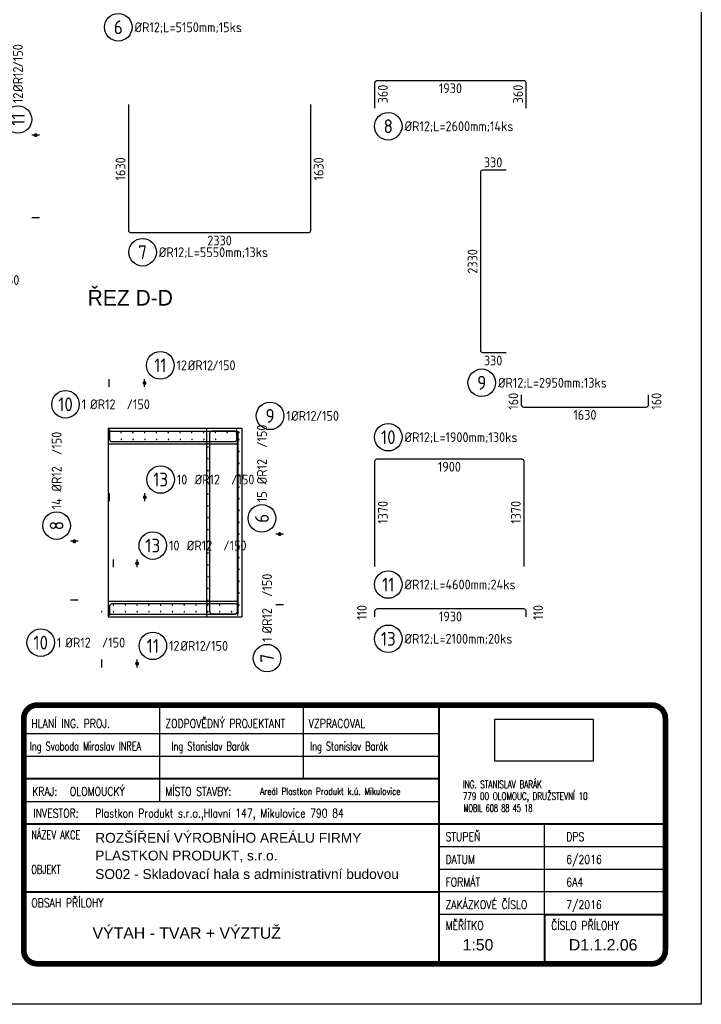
# Model space of a CAD drawing. Header units: millimetres. Extents: x 18598 to 39598, y 4794 to 222287.
# Tile 4 of 8: x 30928 to 39598, y 4794 to 17314. Entities that reach past the tile are written whole.
import ezdxf
from ezdxf.enums import TextEntityAlignment as Align

# ---------------------------------------------------------------- set-up
doc = ezdxf.new("R2010")
doc.units = ezdxf.units.MM
doc.header["$LTSCALE"] = 50
doc.linetypes.add('RECOC_DOT', pattern=[7, 0.5, -3, 0.5, -3])
doc.layers.add('CKSTENY_REZ', color=6, linetype='Continuous', lineweight=50)
doc.layers.add('POPIS', color=6, linetype='Continuous')
doc.layers.add('VAZANA', color=7, linetype='Continuous')
doc.styles.add('ARIAL', font='ARIAL.TTF', dxfattribs={"width": 0.75})
doc.styles.add('RECOC_ISO9', font='ISO9.shx')
doc.styles.add('STATIKA', font='ROMANS.SHX')
picture_1 = doc.add_image_def('image1.jpg', size_in_pixel=(945, 405))

# ---------------------------------------------------------------- blocks, each defined once
blk = doc.blocks.new('*U137', base_point=(76457, 222306))
at = {"color": 7}
for points, format in [([(76457, 222843, 0, 50, 0), (76507, 222843, 0, 0, 0), (77757, 222843, 50, 0, 0), (77807, 222843, 0, 0, 0)], "xyseb"), ([(76770, 222843, 25, 25, 1), (76745, 222843, 25, 25, 1), (76770, 222843, 0, 0, 0)], "xyseb"), ([(76770, 222843, 1), (76745, 222843, 1), (76770, 222843)], "xyb"), ([(77807, 222793, 0, 0, 0), (77807, 222893, 25, 25, 0)], "xyseb")]:
    blk.add_lwpolyline(points, format=format, dxfattribs=at)
for points in [[(76457, 222793), (76457, 222893)], [(76757, 222793), (76757, 222893)]]:
    blk.add_lwpolyline(points, dxfattribs=at)
at = {"color": 200, "const_width": 12}
for points in [[(76457, 222309, 1), (76457, 222315, 1), (76457, 222309)], [(76607, 222309, 1), (76607, 222315, 1), (76607, 222309)], [(76757, 222309, 1), (76757, 222315, 1), (76757, 222309)], [(76907, 222309, 1), (76907, 222315, 1), (76907, 222309)], [(77057, 222309, 1), (77057, 222315, 1), (77057, 222309)], [(77207, 222309, 1), (77207, 222315, 1), (77207, 222309)], [(77357, 222309, 1), (77357, 222315, 1), (77357, 222309)], [(77507, 222309, 1), (77507, 222315, 1), (77507, 222309)], [(77657, 222309, 1), (77657, 222315, 1), (77657, 222309)]]:
    blk.add_lwpolyline(points, format="xyb", dxfattribs=at)
at = {"color": 7, "linetype": 'RECOC_DOT'}
blk.add_lwpolyline([(76457, 222306, 0, 0, 0), (76457, 222318, 0, 0, 0), (77807, 222318, 0, 0, 0), (77807, 222306, 0, 0, 0), (76457, 222306, 12, 12, 0)], format="xyseb", dxfattribs=at)
at = {"color": 200}
for points, format in [([(76457, 222309, 1), (76457, 222315, 1), (76457, 222309)], "xyb"), ([(76607, 222309, 1), (76607, 222315, 1), (76607, 222309)], "xyb"), ([(76757, 222309, 1), (76757, 222315, 1), (76757, 222309)], "xyb"), ([(76907, 222309, 1), (76907, 222315, 1), (76907, 222309)], "xyb"), ([(77057, 222309, 1), (77057, 222315, 1), (77057, 222309)], "xyb"), ([(77207, 222309, 1), (77207, 222315, 1), (77207, 222309)], "xyb"), ([(77357, 222309, 1), (77357, 222315, 1), (77357, 222309)], "xyb"), ([(77507, 222309, 1), (77507, 222315, 1), (77507, 222309)], "xyb"), ([(77657, 222309, 1), (77657, 222315, 1), (77657, 222309)], "xyb"), ([(77807, 222309, 12, 12, 1), (77807, 222315, 12, 12, 1), (77807, 222309, 0, 50, 0)], "xyseb"), ([(77807, 222309, 1), (77807, 222315, 1), (77807, 222309)], "xyb")]:
    blk.add_lwpolyline(points, format=format, dxfattribs=at)
at = {"color": 240}
blk.add_circle((76957, 223068), 175, dxfattribs=at)
at = {"color": 3, "style": 'RECOC_ISO9'}
blk.add_text('13', height=175, dxfattribs=at).set_placement((76957, 223068), align=Align.MIDDLE_CENTER)
at = {"style": 'RECOC_ISO9'}
for s, p in [('10', (77164, 223068)), ('%%cR12', (77390, 223068)), ('/150', (77854, 223068))]:
    blk.add_text(s, height=125, dxfattribs=at).set_placement(p, align=Align.MIDDLE_LEFT)
blk = doc.blocks.new('*U136', base_point=(76363, 224411))
at = {"color": 200, "const_width": 12}
for points in [[(76363, 224414, 1), (76363, 224420, 1), (76363, 224414)], [(76513, 224414, 1), (76513, 224420, 1), (76513, 224414)], [(76663, 224414, 1), (76663, 224420, 1), (76663, 224414)], [(76813, 224414, 1), (76813, 224420, 1), (76813, 224414)], [(76963, 224414, 1), (76963, 224420, 1), (76963, 224414)], [(77113, 224414, 1), (77113, 224420, 1), (77113, 224414)], [(77263, 224414, 1), (77263, 224420, 1), (77263, 224414)], [(77413, 224414, 1), (77413, 224420, 1), (77413, 224414)], [(77563, 224414, 1), (77563, 224420, 1), (77563, 224414)]]:
    blk.add_lwpolyline(points, format="xyb", dxfattribs=at)
at = {"color": 7, "linetype": 'RECOC_DOT'}
blk.add_lwpolyline([(76363, 224411, 0, 0, 0), (76363, 224423, 0, 0, 0), (77713, 224423, 0, 0, 0), (77713, 224411, 0, 0, 0), (76363, 224411, 12, 12, 0)], format="xyseb", dxfattribs=at)
at = {"color": 200}
for points, format in [([(76363, 224414, 1), (76363, 224420, 1), (76363, 224414)], "xyb"), ([(76513, 224414, 1), (76513, 224420, 1), (76513, 224414)], "xyb"), ([(76663, 224414, 1), (76663, 224420, 1), (76663, 224414)], "xyb"), ([(76813, 224414, 1), (76813, 224420, 1), (76813, 224414)], "xyb"), ([(76963, 224414, 1), (76963, 224420, 1), (76963, 224414)], "xyb"), ([(77113, 224414, 1), (77113, 224420, 1), (77113, 224414)], "xyb"), ([(77263, 224414, 1), (77263, 224420, 1), (77263, 224414)], "xyb"), ([(77413, 224414, 1), (77413, 224420, 1), (77413, 224414)], "xyb"), ([(77563, 224414, 1), (77563, 224420, 1), (77563, 224414)], "xyb"), ([(77713, 224414, 12, 12, 1), (77713, 224420, 12, 12, 1), (77713, 224414, 0, 50, 0)], "xyseb"), ([(77713, 224414, 1), (77713, 224420, 1), (77713, 224414)], "xyb")]:
    blk.add_lwpolyline(points, format=format, dxfattribs=at)
at = {"color": 7}
for points in [[(76363, 223633), (76363, 223733)], [(76813, 223633), (76813, 223733)]]:
    blk.add_lwpolyline(points, dxfattribs=at)
for points, format in [([(77713, 223633, 0, 0, 0), (77713, 223733, 25, 25, 0)], "xyseb"), ([(76363, 223683, 0, 50, 0), (76413, 223683, 0, 0, 0), (77663, 223683, 50, 0, 0), (77713, 223683, 0, 0, 0)], "xyseb"), ([(76825, 223683, 25, 25, 1), (76800, 223683, 25, 25, 1), (76825, 223683, 0, 0, 0)], "xyseb"), ([(76825, 223683, 1), (76800, 223683, 1), (76825, 223683)], "xyb")]:
    blk.add_lwpolyline(points, format=format, dxfattribs=at)
at = {"color": 240}
blk.add_circle((77013, 223908), 175, dxfattribs=at)
at = {"color": 3, "style": 'RECOC_ISO9'}
blk.add_text('13', height=175, dxfattribs=at).set_placement((77013, 223908), align=Align.MIDDLE_CENTER)
at = {"style": 'RECOC_ISO9'}
for s, p in [('/150', (77910, 223908)), ('10', (77219, 223908)), ('%%cR12', (77445, 223908))]:
    blk.add_text(s, height=125, dxfattribs=at).set_placement(p, align=Align.MIDDLE_LEFT)
blk = doc.blocks.new('*U135', base_point=(77667, 222372))
at = {"color": 7}
for points, format in [([(76010, 224322, 0, 0, 0), (75910, 224322, 25, 25, 0)], "xyseb"), ([(75960, 222372, 0, 50, 0), (75960, 222422, 0, 0, 0), (75960, 224272, 50, 0, 0), (75960, 224322, 0, 0, 0)], "xyseb"), ([(75960, 223134, 25, 25, 1), (75960, 223109, 25, 25, 1), (75960, 223134, 0, 0, 0)], "xyseb"), ([(75960, 223134, 1), (75960, 223109, 1), (75960, 223134)], "xyb")]:
    blk.add_lwpolyline(points, format=format, dxfattribs=at)
at = {"color": 200}
for points, format in [([(77664, 224322, 12, 12, 1), (77658, 224322, 12, 12, 1), (77664, 224322, 0, 50, 0)], "xyseb"), ([(77664, 224322, 1), (77658, 224322, 1), (77664, 224322)], "xyb"), ([(77664, 224172, 1), (77658, 224172, 1), (77664, 224172)], "xyb"), ([(77664, 224022, 1), (77658, 224022, 1), (77664, 224022)], "xyb"), ([(77664, 223872, 1), (77658, 223872, 1), (77664, 223872)], "xyb"), ([(77664, 223722, 1), (77658, 223722, 1), (77664, 223722)], "xyb"), ([(77664, 223572, 1), (77658, 223572, 1), (77664, 223572)], "xyb"), ([(77664, 223422, 1), (77658, 223422, 1), (77664, 223422)], "xyb"), ([(77664, 223272, 1), (77658, 223272, 1), (77664, 223272)], "xyb"), ([(77664, 223122, 1), (77658, 223122, 1), (77664, 223122)], "xyb"), ([(77664, 222972, 1), (77658, 222972, 1), (77664, 222972)], "xyb"), ([(77664, 222822, 1), (77658, 222822, 1), (77664, 222822)], "xyb"), ([(77664, 222672, 1), (77658, 222672, 1), (77664, 222672)], "xyb"), ([(77664, 222522, 1), (77658, 222522, 1), (77664, 222522)], "xyb"), ([(77664, 222372, 1), (77658, 222372, 1), (77664, 222372)], "xyb")]:
    blk.add_lwpolyline(points, format=format, dxfattribs=at)
at = {"color": 7, "linetype": 'RECOC_DOT'}
blk.add_lwpolyline([(77667, 222372, 0, 0, 0), (77655, 222372, 0, 0, 0), (77655, 224322, 0, 0, 0), (77667, 224322, 0, 0, 0), (77667, 222372, 12, 12, 0)], format="xyseb", dxfattribs=at)
at = {"color": 200, "const_width": 12}
for points in [[(77664, 224172, 1), (77658, 224172, 1), (77664, 224172)], [(77664, 224022, 1), (77658, 224022, 1), (77664, 224022)], [(77664, 223872, 1), (77658, 223872, 1), (77664, 223872)], [(77664, 223722, 1), (77658, 223722, 1), (77664, 223722)], [(77664, 223572, 1), (77658, 223572, 1), (77664, 223572)], [(77664, 223422, 1), (77658, 223422, 1), (77664, 223422)], [(77664, 223272, 1), (77658, 223272, 1), (77664, 223272)], [(77664, 223122, 1), (77658, 223122, 1), (77664, 223122)], [(77664, 222972, 1), (77658, 222972, 1), (77664, 222972)], [(77664, 222822, 1), (77658, 222822, 1), (77664, 222822)], [(77664, 222672, 1), (77658, 222672, 1), (77664, 222672)], [(77664, 222522, 1), (77658, 222522, 1), (77664, 222522)], [(77664, 222372, 1), (77658, 222372, 1), (77664, 222372)]]:
    blk.add_lwpolyline(points, format="xyb", dxfattribs=at)
at = {"color": 7}
for points in [[(76010, 223122), (75910, 223122)], [(76010, 222372), (75910, 222372)]]:
    blk.add_lwpolyline(points, dxfattribs=at)
at = {"color": 240}
blk.add_circle((75735, 223322), 175, dxfattribs=at)
at = {"style": 'RECOC_ISO9'}
for s, p in [('/150', (75735, 224219)), ('%%cR12', (75735, 223754)), ('14', (75735, 223528))]:
    blk.add_text(s, height=125, rotation=90, dxfattribs=at).set_placement(p, align=Align.MIDDLE_LEFT)
at = {"color": 3, "style": 'RECOC_ISO9'}
blk.add_text('8', height=175, rotation=90, dxfattribs=at).set_placement((75735, 223322), align=Align.MIDDLE_CENTER)
blk = doc.blocks.new('*U134')
at = {"color": 200, "const_width": 12}
blk.add_lwpolyline([(0, 1628), (0, 30, 0.414214), (30, 0), (1890, 0, 0.414214), (1920, 30), (1920, 1628)], format="xyb", dxfattribs=at)
at = {"color": 200}
blk.add_lwpolyline([(0, 1628), (0, 30, 0.414214), (30, 0), (1890, 0, 0.414214), (1920, 30), (1920, 1628)], format="xyb", dxfattribs=at)
at = {"color": 240}
blk.add_circle((17, -383), 175, dxfattribs=at)
at = {"color": 2, "style": 'RECOC_ISO9'}
for p in [(-100, 811), (2020, 811)]:
    blk.add_text('1630', height=125, rotation=90, dxfattribs=at).set_placement(p, align=Align.MIDDLE_CENTER)
blk.add_text('1930', height=125, dxfattribs=at).set_placement((960, -100), align=Align.MIDDLE_CENTER)
at = {"color": 3, "style": 'RECOC_ISO9'}
blk.add_text('6', height=175, dxfattribs=at).set_placement((17, -383), align=Align.MIDDLE_CENTER)
at = {"style": 'RECOC_ISO9'}
blk.add_text('%%cR12;L=5150mm;15ks', height=125, dxfattribs=at).set_placement((223, -383), align=Align.MIDDLE_LEFT)
blk = doc.blocks.new('*U132', base_point=(78060, 222314))
at = {"color": 200}
for points, format in [([(78057, 224414, 12, 12, 1), (78051, 224414, 12, 12, 1), (78057, 224414, 0, 50, 0)], "xyseb"), ([(78057, 224414, 1), (78051, 224414, 1), (78057, 224414)], "xyb"), ([(78057, 224264, 1), (78051, 224264, 1), (78057, 224264)], "xyb"), ([(78057, 224114, 1), (78051, 224114, 1), (78057, 224114)], "xyb"), ([(78057, 223964, 1), (78051, 223964, 1), (78057, 223964)], "xyb"), ([(78057, 223814, 1), (78051, 223814, 1), (78057, 223814)], "xyb"), ([(78057, 223664, 1), (78051, 223664, 1), (78057, 223664)], "xyb"), ([(78057, 223514, 1), (78051, 223514, 1), (78057, 223514)], "xyb"), ([(78057, 223364, 1), (78051, 223364, 1), (78057, 223364)], "xyb"), ([(78057, 223214, 1), (78051, 223214, 1), (78057, 223214)], "xyb"), ([(78057, 223064, 1), (78051, 223064, 1), (78057, 223064)], "xyb"), ([(78057, 222914, 1), (78051, 222914, 1), (78057, 222914)], "xyb"), ([(78057, 222764, 1), (78051, 222764, 1), (78057, 222764)], "xyb"), ([(78057, 222614, 1), (78051, 222614, 1), (78057, 222614)], "xyb"), ([(78057, 222464, 1), (78051, 222464, 1), (78057, 222464)], "xyb"), ([(78057, 222314, 1), (78051, 222314, 1), (78057, 222314)], "xyb")]:
    blk.add_lwpolyline(points, format=format, dxfattribs=at)
at = {"color": 7, "linetype": 'RECOC_DOT'}
blk.add_lwpolyline([(78060, 222314, 0, 0, 0), (78048, 222314, 0, 0, 0), (78048, 224414, 0, 0, 0), (78060, 224414, 0, 0, 0), (78060, 222314, 12, 12, 0)], format="xyseb", dxfattribs=at)
at = {"color": 7}
for points, format in [([(78621, 224414, 0, 0, 0), (78521, 224414, 25, 25, 0)], "xyseb"), ([(78571, 222314, 0, 50, 0), (78571, 222364, 0, 0, 0), (78571, 224364, 50, 0, 0), (78571, 224414, 0, 0, 0)], "xyseb"), ([(78571, 223226, 25, 25, 1), (78571, 223201, 25, 25, 1), (78571, 223226, 0, 0, 0)], "xyseb"), ([(78571, 223226, 1), (78571, 223201, 1), (78571, 223226)], "xyb")]:
    blk.add_lwpolyline(points, format=format, dxfattribs=at)
at = {"color": 200, "const_width": 12}
for points in [[(78057, 224264, 1), (78051, 224264, 1), (78057, 224264)], [(78057, 224114, 1), (78051, 224114, 1), (78057, 224114)], [(78057, 223964, 1), (78051, 223964, 1), (78057, 223964)], [(78057, 223814, 1), (78051, 223814, 1), (78057, 223814)], [(78057, 223664, 1), (78051, 223664, 1), (78057, 223664)], [(78057, 223514, 1), (78051, 223514, 1), (78057, 223514)], [(78057, 223364, 1), (78051, 223364, 1), (78057, 223364)], [(78057, 223214, 1), (78051, 223214, 1), (78057, 223214)], [(78057, 223064, 1), (78051, 223064, 1), (78057, 223064)], [(78057, 222914, 1), (78051, 222914, 1), (78057, 222914)], [(78057, 222764, 1), (78051, 222764, 1), (78057, 222764)], [(78057, 222614, 1), (78051, 222614, 1), (78057, 222614)], [(78057, 222464, 1), (78051, 222464, 1), (78057, 222464)], [(78057, 222314, 1), (78051, 222314, 1), (78057, 222314)]]:
    blk.add_lwpolyline(points, format="xyb", dxfattribs=at)
at = {"color": 7}
for points in [[(78621, 223214), (78521, 223214)], [(78621, 222314), (78521, 222314)]]:
    blk.add_lwpolyline(points, dxfattribs=at)
at = {"color": 240}
blk.add_circle((78346, 223414), 175, dxfattribs=at)
at = {"style": 'RECOC_ISO9'}
for s, p in [('/150', (78346, 224311)), ('%%cR12', (78346, 223846)), ('15', (78346, 223620))]:
    blk.add_text(s, height=125, rotation=90, dxfattribs=at).set_placement(p, align=Align.MIDDLE_LEFT)
at = {"color": 3, "style": 'RECOC_ISO9'}
blk.add_text('6', height=175, rotation=90, dxfattribs=at).set_placement((78346, 223414), align=Align.MIDDLE_CENTER)
blk = doc.blocks.new('*U130', base_point=(73632, 227279))
at = {"color": 200, "const_width": 12}
blk.add_lwpolyline([(73785, 227279), (73662, 227279, -0.414214), (73632, 227309), (73632, 228869, -0.414214), (73662, 228899), (73785, 228899)], format="xyb", dxfattribs=at)
at = {"color": 200}
blk.add_lwpolyline([(73785, 227279), (73662, 227279, -0.414214), (73632, 227309), (73632, 228869, -0.414214), (73662, 228899), (73785, 228899)], format="xyb", dxfattribs=at)
at = {"color": 7}
blk.add_lwpolyline([(74094, 226593, 0, 0, 0), (73715, 227194, 50, 0, 0), (73662, 227279, 0, 0, 0)], format="xyseb", dxfattribs=at)
blk.add_circle((74187, 226445), 175, dxfattribs=at)
at = {"color": 3, "style": 'RECOC_ISO9'}
blk.add_text('10', height=175, dxfattribs=at).set_placement((74187, 226445), align=Align.MIDDLE_CENTER)
at = {"style": 'RECOC_ISO9'}
for s, p in [('1', (74394, 226445)), ('%%cR12', (74501, 226445)), ('/150', (74965, 226445))]:
    blk.add_text(s, height=125, dxfattribs=at).set_placement(p, align=Align.MIDDLE_LEFT)
blk = doc.blocks.new('*U125')
at = {"color": 200, "const_width": 12}
blk.add_lwpolyline([(0, 1628), (0, 30, 0.414214), (30, 0), (2290, 0, 0.414214), (2320, 30), (2320, 1628)], format="xyb", dxfattribs=at)
at = {"color": 200}
blk.add_lwpolyline([(0, 1628), (0, 30, 0.414214), (30, 0), (2290, 0, 0.414214), (2320, 30), (2320, 1628)], format="xyb", dxfattribs=at)
at = {"color": 240}
blk.add_circle((181, -249), 175, dxfattribs=at)
at = {"color": 2, "style": 'RECOC_ISO9'}
for p in [(-100, 811), (2420, 811)]:
    blk.add_text('1630', height=125, rotation=90, dxfattribs=at).set_placement(p, align=Align.MIDDLE_CENTER)
blk.add_text('2330', height=125, dxfattribs=at).set_placement((1160, -100), align=Align.MIDDLE_CENTER)
at = {"color": 3, "style": 'RECOC_ISO9'}
blk.add_text('7', height=175, dxfattribs=at).set_placement((181, -249), align=Align.MIDDLE_CENTER)
at = {"style": 'RECOC_ISO9'}
blk.add_text('%%cR12;L=5550mm;13ks', height=125, dxfattribs=at).set_placement((387, -249), align=Align.MIDDLE_LEFT)
blk = doc.blocks.new('*U124', base_point=(76413, 222331))
at = {"color": 7}
blk.add_lwpolyline([(75690, 221909, 0, 0, 0), (76323, 222207, 50, 0, 0), (76413, 222250, 0, 0, 0)], format="xyseb", dxfattribs=at)
at = {"color": 200, "const_width": 12}
blk.add_lwpolyline([(76413, 222178), (76413, 222301, -0.414214), (76443, 222331), (78003, 222331, -0.414214), (78033, 222301), (78033, 222178)], format="xyb", dxfattribs=at)
at = {"color": 200}
blk.add_lwpolyline([(76413, 222178), (76413, 222301, -0.414214), (76443, 222331), (78003, 222331, -0.414214), (78033, 222301), (78033, 222178)], format="xyb", dxfattribs=at)
at = {"color": 7}
blk.add_circle((75532, 221834), 175, dxfattribs=at)
at = {"color": 3, "style": 'RECOC_ISO9'}
blk.add_text('10', height=175, dxfattribs=at).set_placement((75532, 221834), align=Align.MIDDLE_CENTER)
at = {"style": 'RECOC_ISO9'}
for s, p in [('1', (75738, 221834)), ('%%cR12', (75845, 221834)), ('/150', (76310, 221834))]:
    blk.add_text(s, height=125, dxfattribs=at).set_placement(p, align=Align.MIDDLE_LEFT)
blk = doc.blocks.new('*U123', base_point=(76364, 224391))
at = {"color": 7}
blk.add_lwpolyline([(75948, 224767, 0, 0, 0), (76281, 224545, 50, 0, 0), (76364, 224489, 0, 0, 0)], format="xyseb", dxfattribs=at)
at = {"color": 200, "const_width": 12}
blk.add_lwpolyline([(76364, 224544), (76364, 224421, 0.414214), (76394, 224391), (77954, 224391, 0.414214), (77984, 224421), (77984, 224544)], format="xyb", dxfattribs=at)
at = {"color": 200}
blk.add_lwpolyline([(76364, 224544), (76364, 224421, 0.414214), (76394, 224391), (77954, 224391, 0.414214), (77984, 224421), (77984, 224544)], format="xyb", dxfattribs=at)
at = {"color": 7}
blk.add_circle((75803, 224864), 175, dxfattribs=at)
at = {"color": 3, "style": 'RECOC_ISO9'}
blk.add_text('10', height=175, dxfattribs=at).set_placement((75803, 224864), align=Align.MIDDLE_CENTER)
at = {"style": 'RECOC_ISO9'}
for s, p in [('1', (76009, 224864)), ('%%cR12', (76116, 224864)), ('/150', (76580, 224864))]:
    blk.add_text(s, height=125, dxfattribs=at).set_placement(p, align=Align.MIDDLE_LEFT)
blk = doc.blocks.new('*U122')
at = {"color": 200, "const_width": 12}
blk.add_lwpolyline([(0, 153), (0, 30, 0.414214), (30, 0), (1590, 0, 0.414214), (1620, 30), (1620, 153)], format="xyb", dxfattribs=at)
at = {"color": 200}
blk.add_lwpolyline([(0, 153), (0, 30, 0.414214), (30, 0), (1590, 0, 0.414214), (1620, 30), (1620, 153)], format="xyb", dxfattribs=at)
at = {"color": 240}
blk.add_circle((-1691, -384), 175, dxfattribs=at)
at = {"color": 2, "style": 'RECOC_ISO9'}
for p in [(-100, 73), (1720, 73)]:
    blk.add_text('160', height=125, rotation=90, dxfattribs=at).set_placement(p, align=Align.MIDDLE_CENTER)
blk.add_text('1630', height=125, dxfattribs=at).set_placement((810, -100), align=Align.MIDDLE_CENTER)
at = {"color": 3, "style": 'RECOC_ISO9'}
blk.add_text('10', height=175, dxfattribs=at).set_placement((-1691, -384), align=Align.MIDDLE_CENTER)
at = {"style": 'RECOC_ISO9'}
blk.add_text('%%cR12;L=1900mm;130ks', height=125, dxfattribs=at).set_placement((-1485, -384), align=Align.MIDDLE_LEFT)
blk = doc.blocks.new('*U111', base_point=(78033, 222197))
at = {"color": 200, "const_width": 12}
blk.add_lwpolyline([(76405, 222197), (78003, 222197, 0.414214), (78033, 222227), (78033, 224487, 0.414214), (78003, 224517), (76405, 224517)], format="xyb", dxfattribs=at)
at = {"color": 200}
blk.add_lwpolyline([(76405, 222197), (78003, 222197, 0.414214), (78033, 222227), (78033, 224487, 0.414214), (78003, 224517), (76405, 224517)], format="xyb", dxfattribs=at)
at = {"color": 7}
blk.add_lwpolyline([(78265, 221733, 0, 0, 0), (77645, 222142, 50, 0, 0), (77562, 222197, 0, 0, 0)], format="xyseb", dxfattribs=at)
blk.add_circle((78411, 221637), 175, dxfattribs=at)
at = {"style": 'RECOC_ISO9'}
for s, p in [('/150', (78411, 222415)), ('%%cR12', (78411, 221950)), ('1', (78411, 221843))]:
    blk.add_text(s, height=125, rotation=90, dxfattribs=at).set_placement(p, align=Align.MIDDLE_LEFT)
at = {"color": 3, "style": 'RECOC_ISO9'}
blk.add_text('7', height=175, rotation=90, dxfattribs=at).set_placement((78411, 221637), align=Align.MIDDLE_CENTER)
blk = doc.blocks.new('A$C7C0A6E1A')
at = {"color": 7, "style": 'STATIKA'}
for s, width, p in [('ING. STANISLAV BARÁK', 0.7, (-38, 1206)), ('779 00 OLOMOUC, DRUŽSTEVNÍ 10', 0.7, (-38, 606)), ('MOBIL 608 88 45 18', 0.6, (-1, 0))]:
    blk.add_text(s, height=384, dxfattribs=dict(at, width=width)).set_placement(p)
image = blk.add_image(picture_1, insert=(1597, 2576), size_in_units=(5000, 2143))
image.dxf.flags = 7
blk = doc.blocks.new('*U101')
at = {"color": 200, "const_width": 12}
blk.add_lwpolyline([(-1960, 53), (-1960, 126, -0.414214), (-1930, 156), (-70, 156, -0.414214), (-40, 126), (-40, 53)], format="xyb", dxfattribs=at)
at = {"color": 200}
blk.add_lwpolyline([(-1960, 53), (-1960, 126, -0.414214), (-1930, 156), (-70, 156, -0.414214), (-40, 126), (-40, 53)], format="xyb", dxfattribs=at)
at = {"color": 240}
blk.add_circle((-1791, -227), 175, dxfattribs=at)
at = {"color": 2, "style": 'RECOC_ISO9'}
for p in [(-2126, 108), (115, 108)]:
    blk.add_text('110', height=125, rotation=90, dxfattribs=at).set_placement(p, align=Align.MIDDLE_CENTER)
blk.add_text('1930', height=125, dxfattribs=at).set_placement((-1000, 56), align=Align.MIDDLE_CENTER)
at = {"color": 3, "style": 'RECOC_ISO9'}
blk.add_text('13', height=175, dxfattribs=at).set_placement((-1791, -227), align=Align.MIDDLE_CENTER)
at = {"style": 'RECOC_ISO9'}
blk.add_text('%%cR12;L=2100mm;20ks', height=125, dxfattribs=at).set_placement((-1585, -227), align=Align.MIDDLE_LEFT)
blk = doc.blocks.new('*U98')
at = {"color": 200, "const_width": 12}
blk.add_lwpolyline([(-1946, -1421), (-1946, -84, -0.414214), (-1916, -54), (-84, -54, -0.414214), (-54, -84), (-54, -1421)], format="xyb", dxfattribs=at)
at = {"color": 200}
blk.add_lwpolyline([(-1946, -1421), (-1946, -84, -0.414214), (-1916, -54), (-84, -54, -0.414214), (-54, -84), (-54, -1421)], format="xyb", dxfattribs=at)
at = {"color": 240}
blk.add_circle((-1777, -1652), 175, dxfattribs=at)
at = {"color": 2, "style": 'RECOC_ISO9'}
blk.add_text('1900', height=125, dxfattribs=at).set_placement((-1000, -154), align=Align.MIDDLE_CENTER)
for p in [(-1846, -734), (-154, -734)]:
    blk.add_text('1370', height=125, rotation=90, dxfattribs=at).set_placement(p, align=Align.MIDDLE_CENTER)
at = {"color": 3, "style": 'RECOC_ISO9'}
blk.add_text('11', height=175, dxfattribs=at).set_placement((-1777, -1652), align=Align.MIDDLE_CENTER)
at = {"style": 'RECOC_ISO9'}
blk.add_text('%%cR12;L=4600mm;24ks', height=125, dxfattribs=at).set_placement((-1571, -1652), align=Align.MIDDLE_LEFT)
blk = doc.blocks.new('*U97')
at = {"color": 200, "const_width": 12}
blk.add_lwpolyline([(22, 2320), (-276, 2320, 0.414214), (-306, 2290), (-306, 30, 0.414039), (-276, 0), (22, 0)], format="xyb", dxfattribs=at)
at = {"color": 200}
blk.add_lwpolyline([(22, 2320), (-276, 2320, 0.414214), (-306, 2290), (-306, 30, 0.414039), (-276, 0), (22, 0)], format="xyb", dxfattribs=at)
at = {"color": 240}
blk.add_circle((-290, -383), 175, dxfattribs=at)
at = {"color": 2, "style": 'RECOC_ISO9'}
blk.add_text('330', height=125, dxfattribs=at).set_placement((-145, 2420), align=Align.MIDDLE_CENTER)
for s, rotation, p in [('2330', 90, (-406, 1160)), ('330', 359.9658, (-145, -100))]:
    blk.add_text(s, height=125, rotation=rotation, dxfattribs=at).set_placement(p, align=Align.MIDDLE_CENTER)
at = {"color": 3, "style": 'RECOC_ISO9'}
blk.add_text('9', height=175, dxfattribs=at).set_placement((-290, -383), align=Align.MIDDLE_CENTER)
at = {"style": 'RECOC_ISO9'}
blk.add_text('%%cR12;L=2950mm;13ks', height=125, dxfattribs=at).set_placement((-84, -383), align=Align.MIDDLE_LEFT)
blk = doc.blocks.new('*U96')
at = {"color": 200, "const_width": 12}
blk.add_lwpolyline([(16, -17), (16, 305, -0.414214), (46, 335), (1906, 335, -0.414214), (1936, 305), (1936, -17)], format="xyb", dxfattribs=at)
at = {"color": 200}
blk.add_lwpolyline([(16, -17), (16, 305, -0.414214), (46, 335), (1906, 335, -0.414214), (1936, 305), (1936, -17)], format="xyb", dxfattribs=at)
at = {"color": 240}
blk.add_circle((185, -248), 175, dxfattribs=at)
at = {"color": 2, "style": 'RECOC_ISO9'}
for p in [(116, 162), (1836, 162)]:
    blk.add_text('360', height=125, rotation=90, dxfattribs=at).set_placement(p, align=Align.MIDDLE_CENTER)
blk.add_text('1930', height=125, dxfattribs=at).set_placement((976, 235), align=Align.MIDDLE_CENTER)
at = {"color": 3, "style": 'RECOC_ISO9'}
blk.add_text('8', height=175, dxfattribs=at).set_placement((185, -248), align=Align.MIDDLE_CENTER)
at = {"style": 'RECOC_ISO9'}
blk.add_text('%%cR12;L=2600mm;14ks', height=125, dxfattribs=at).set_placement((392, -248), align=Align.MIDDLE_LEFT)
blk = doc.blocks.new('*U93', base_point=(73748, 228327))
at = {"color": 200}
for points, format in [([(73745, 229977, 12, 12, 1), (73739, 229977, 12, 12, 1), (73745, 229977, 0, 50, 0)], "xyseb"), ([(73745, 229977, 1), (73739, 229977, 1), (73745, 229977)], "xyb"), ([(73745, 229827, 1), (73739, 229827, 1), (73745, 229827)], "xyb"), ([(73745, 229677, 1), (73739, 229677, 1), (73745, 229677)], "xyb"), ([(73745, 229527, 1), (73739, 229527, 1), (73745, 229527)], "xyb"), ([(73745, 229377, 1), (73739, 229377, 1), (73745, 229377)], "xyb"), ([(73745, 229227, 1), (73739, 229227, 1), (73745, 229227)], "xyb"), ([(73745, 229077, 1), (73739, 229077, 1), (73745, 229077)], "xyb"), ([(73745, 228927, 1), (73739, 228927, 1), (73745, 228927)], "xyb"), ([(73745, 228777, 1), (73739, 228777, 1), (73745, 228777)], "xyb"), ([(73745, 228627, 1), (73739, 228627, 1), (73745, 228627)], "xyb"), ([(73745, 228477, 1), (73739, 228477, 1), (73745, 228477)], "xyb"), ([(73745, 228327, 1), (73739, 228327, 1), (73745, 228327)], "xyb")]:
    blk.add_lwpolyline(points, format=format, dxfattribs=at)
at = {"color": 7}
for points, format in [([(75518, 229977, 0, 0, 0), (75418, 229977, 25, 25, 0)], "xyseb"), ([(75468, 228327, 0, 50, 0), (75468, 228377, 0, 0, 0), (75468, 229927, 50, 0, 0), (75468, 229977, 0, 0, 0)], "xyseb"), ([(75468, 229390, 25, 25, 1), (75468, 229365, 25, 25, 1), (75468, 229390, 0, 0, 0)], "xyseb"), ([(75468, 229390, 1), (75468, 229365, 1), (75468, 229390)], "xyb")]:
    blk.add_lwpolyline(points, format=format, dxfattribs=at)
at = {"color": 7, "linetype": 'RECOC_DOT'}
blk.add_lwpolyline([(73748, 228327, 0, 0, 0), (73736, 228327, 0, 0, 0), (73736, 229977, 0, 0, 0), (73748, 229977, 0, 0, 0), (73748, 228327, 12, 12, 0)], format="xyseb", dxfattribs=at)
at = {"color": 200, "const_width": 12}
for points in [[(73745, 229827, 1), (73739, 229827, 1), (73745, 229827)], [(73745, 229677, 1), (73739, 229677, 1), (73745, 229677)], [(73745, 229527, 1), (73739, 229527, 1), (73745, 229527)], [(73745, 229377, 1), (73739, 229377, 1), (73745, 229377)], [(73745, 229227, 1), (73739, 229227, 1), (73745, 229227)], [(73745, 229077, 1), (73739, 229077, 1), (73745, 229077)], [(73745, 228927, 1), (73739, 228927, 1), (73745, 228927)], [(73745, 228777, 1), (73739, 228777, 1), (73745, 228777)], [(73745, 228627, 1), (73739, 228627, 1), (73745, 228627)], [(73745, 228477, 1), (73739, 228477, 1), (73745, 228477)], [(73745, 228327, 1), (73739, 228327, 1), (73745, 228327)]]:
    blk.add_lwpolyline(points, format="xyb", dxfattribs=at)
at = {"color": 7}
for points in [[(75518, 229377), (75418, 229377)], [(75518, 228327), (75418, 228327)]]:
    blk.add_lwpolyline(points, dxfattribs=at)
blk.add_circle((75243, 229577), 175, dxfattribs=at)
at = {"style": 'RECOC_ISO9'}
for s, p in [('/150', (75243, 230239)), ('%%cR12', (75243, 229927)), ('12', (75243, 229784))]:
    blk.add_text(s, height=125, rotation=90, dxfattribs=at).set_placement(p, align=Align.MIDDLE_LEFT)
at = {"color": 3, "style": 'RECOC_ISO9'}
blk.add_text('11', height=175, rotation=90, dxfattribs=at).set_placement((75243, 229577), align=Align.MIDDLE_CENTER)
blk = doc.blocks.new('*U91', base_point=(76309, 222744))
at = {"color": 200, "const_width": 12}
for points in [[(76309, 222747, 1), (76309, 222753, 1), (76309, 222747)], [(76459, 222747, 1), (76459, 222753, 1), (76459, 222747)], [(76609, 222747, 1), (76609, 222753, 1), (76609, 222747)], [(76759, 222747, 1), (76759, 222753, 1), (76759, 222747)], [(76909, 222747, 1), (76909, 222753, 1), (76909, 222747)], [(77059, 222747, 1), (77059, 222753, 1), (77059, 222747)], [(77209, 222747, 1), (77209, 222753, 1), (77209, 222747)], [(77359, 222747, 1), (77359, 222753, 1), (77359, 222747)], [(77509, 222747, 1), (77509, 222753, 1), (77509, 222747)], [(77659, 222747, 1), (77659, 222753, 1), (77659, 222747)], [(77809, 222747, 1), (77809, 222753, 1), (77809, 222747)]]:
    blk.add_lwpolyline(points, format="xyb", dxfattribs=at)
at = {"color": 7, "linetype": 'RECOC_DOT'}
blk.add_lwpolyline([(76309, 222744, 0, 0, 0), (76309, 222756, 0, 0, 0), (77959, 222756, 0, 0, 0), (77959, 222744, 0, 0, 0), (76309, 222744, 12, 12, 0)], format="xyseb", dxfattribs=at)
at = {"color": 200}
for points, format in [([(76309, 222747, 1), (76309, 222753, 1), (76309, 222747)], "xyb"), ([(76459, 222747, 1), (76459, 222753, 1), (76459, 222747)], "xyb"), ([(76609, 222747, 1), (76609, 222753, 1), (76609, 222747)], "xyb"), ([(76759, 222747, 1), (76759, 222753, 1), (76759, 222747)], "xyb"), ([(76909, 222747, 1), (76909, 222753, 1), (76909, 222747)], "xyb"), ([(77059, 222747, 1), (77059, 222753, 1), (77059, 222747)], "xyb"), ([(77209, 222747, 1), (77209, 222753, 1), (77209, 222747)], "xyb"), ([(77359, 222747, 1), (77359, 222753, 1), (77359, 222747)], "xyb"), ([(77509, 222747, 1), (77509, 222753, 1), (77509, 222747)], "xyb"), ([(77659, 222747, 1), (77659, 222753, 1), (77659, 222747)], "xyb"), ([(77809, 222747, 1), (77809, 222753, 1), (77809, 222747)], "xyb"), ([(77959, 222747, 12, 12, 1), (77959, 222753, 12, 12, 1), (77959, 222747, 0, 50, 0)], "xyseb"), ([(77959, 222747, 1), (77959, 222753, 1), (77959, 222747)], "xyb")]:
    blk.add_lwpolyline(points, format=format, dxfattribs=at)
at = {"color": 7}
for points, format in [([(76309, 222090, 0, 50, 0), (76359, 222090, 0, 0, 0), (77909, 222090, 50, 0, 0), (77959, 222090, 0, 0, 0)], "xyseb"), ([(76771, 222090, 25, 25, 1), (76746, 222090, 25, 25, 1), (76771, 222090, 0, 0, 0)], "xyseb"), ([(76771, 222090, 1), (76746, 222090, 1), (76771, 222090)], "xyb"), ([(77959, 222040, 0, 0, 0), (77959, 222140, 25, 25, 0)], "xyseb")]:
    blk.add_lwpolyline(points, format=format, dxfattribs=at)
for points in [[(76309, 222040), (76309, 222140)], [(76759, 222040), (76759, 222140)]]:
    blk.add_lwpolyline(points, dxfattribs=at)
at = {"color": 240}
blk.add_circle((76959, 222315), 175, dxfattribs=at)
at = {"color": 3, "style": 'RECOC_ISO9'}
blk.add_text('11', height=175, dxfattribs=at).set_placement((76959, 222315), align=Align.MIDDLE_CENTER)
at = {"style": 'RECOC_ISO9'}
for s, p in [('12', (77165, 222315)), ('%%cR12', (77308, 222315)), ('/150', (77620, 222315))]:
    blk.add_text(s, height=125, dxfattribs=at).set_placement(p, align=Align.MIDDLE_LEFT)
blk = doc.blocks.new('*U90', base_point=(77986, 222723))
at = {"color": 7}
blk.add_lwpolyline([(78297, 225152, 0, 0, 0), (77767, 224849, 50, 0, 0), (77680, 224800, 0, 0, 0)], format="xyseb", dxfattribs=at)
at = {"color": 200, "const_width": 12}
blk.add_lwpolyline([(78008, 225043), (77710, 225043, 0.414214), (77680, 225013), (77680, 222754, 0.414039), (77710, 222724), (78008, 222723)], format="xyb", dxfattribs=at)
at = {"color": 200}
blk.add_lwpolyline([(78008, 225043), (77710, 225043, 0.414214), (77680, 225013), (77680, 222754, 0.414039), (77710, 222724), (78008, 222723)], format="xyb", dxfattribs=at)
at = {"color": 7}
blk.add_circle((78449, 225239), 175, dxfattribs=at)
at = {"color": 3, "style": 'RECOC_ISO9'}
blk.add_text('9', height=175, dxfattribs=at).set_placement((78449, 225239), align=Align.MIDDLE_CENTER)
at = {"style": 'RECOC_ISO9'}
for s, p in [('1', (78655, 225239)), ('%%cR12', (78717, 225239)), ('/150', (79030, 225239))]:
    blk.add_text(s, height=125, dxfattribs=at).set_placement(p, align=Align.MIDDLE_LEFT)
blk = doc.blocks.new('*U89', base_point=(76309, 225022))
at = {"color": 7}
for points, format in [([(76309, 225657, 0, 50, 0), (76359, 225657, 0, 0, 0), (77909, 225657, 50, 0, 0), (77959, 225657, 0, 0, 0)], "xyseb"), ([(76771, 225657, 25, 25, 1), (76746, 225657, 25, 25, 1), (76771, 225657, 0, 0, 0)], "xyseb"), ([(76771, 225657, 1), (76746, 225657, 1), (76771, 225657)], "xyb"), ([(77959, 225607, 0, 0, 0), (77959, 225707, 25, 25, 0)], "xyseb")]:
    blk.add_lwpolyline(points, format=format, dxfattribs=at)
for points in [[(76309, 225607), (76309, 225707)], [(76759, 225607), (76759, 225707)]]:
    blk.add_lwpolyline(points, dxfattribs=at)
at = {"color": 200, "const_width": 12}
for points in [[(76309, 225025, 1), (76309, 225031, 1), (76309, 225025)], [(76459, 225025, 1), (76459, 225031, 1), (76459, 225025)], [(76609, 225025, 1), (76609, 225031, 1), (76609, 225025)], [(76759, 225025, 1), (76759, 225031, 1), (76759, 225025)], [(76909, 225025, 1), (76909, 225031, 1), (76909, 225025)], [(77059, 225025, 1), (77059, 225031, 1), (77059, 225025)], [(77209, 225025, 1), (77209, 225031, 1), (77209, 225025)], [(77359, 225025, 1), (77359, 225031, 1), (77359, 225025)], [(77509, 225025, 1), (77509, 225031, 1), (77509, 225025)], [(77659, 225025, 1), (77659, 225031, 1), (77659, 225025)], [(77809, 225025, 1), (77809, 225031, 1), (77809, 225025)]]:
    blk.add_lwpolyline(points, format="xyb", dxfattribs=at)
at = {"color": 7, "linetype": 'RECOC_DOT'}
blk.add_lwpolyline([(76309, 225022, 0, 0, 0), (76309, 225034, 0, 0, 0), (77959, 225034, 0, 0, 0), (77959, 225022, 0, 0, 0), (76309, 225022, 12, 12, 0)], format="xyseb", dxfattribs=at)
at = {"color": 200}
for points, format in [([(76309, 225025, 1), (76309, 225031, 1), (76309, 225025)], "xyb"), ([(76459, 225025, 1), (76459, 225031, 1), (76459, 225025)], "xyb"), ([(76609, 225025, 1), (76609, 225031, 1), (76609, 225025)], "xyb"), ([(76759, 225025, 1), (76759, 225031, 1), (76759, 225025)], "xyb"), ([(76909, 225025, 1), (76909, 225031, 1), (76909, 225025)], "xyb"), ([(77059, 225025, 1), (77059, 225031, 1), (77059, 225025)], "xyb"), ([(77209, 225025, 1), (77209, 225031, 1), (77209, 225025)], "xyb"), ([(77359, 225025, 1), (77359, 225031, 1), (77359, 225025)], "xyb"), ([(77509, 225025, 1), (77509, 225031, 1), (77509, 225025)], "xyb"), ([(77659, 225025, 1), (77659, 225031, 1), (77659, 225025)], "xyb"), ([(77809, 225025, 1), (77809, 225031, 1), (77809, 225025)], "xyb"), ([(77959, 225025, 12, 12, 1), (77959, 225031, 12, 12, 1), (77959, 225025, 0, 50, 0)], "xyseb"), ([(77959, 225025, 1), (77959, 225031, 1), (77959, 225025)], "xyb")]:
    blk.add_lwpolyline(points, format=format, dxfattribs=at)
at = {"color": 240}
blk.add_circle((76959, 225882), 175, dxfattribs=at)
at = {"color": 3, "style": 'RECOC_ISO9'}
blk.add_text('11', height=175, dxfattribs=at).set_placement((76959, 225882), align=Align.MIDDLE_CENTER)
at = {"style": 'RECOC_ISO9'}
for s, p in [('12', (77165, 225882)), ('%%cR12', (77308, 225882)), ('/150', (77620, 225882))]:
    blk.add_text(s, height=125, dxfattribs=at).set_placement(p, align=Align.MIDDLE_LEFT)

msp = doc.modelspace()

# ---------------------------------------------------------------- linework, layer by layer
at = {"color": 7}
for p, q in [((32708.1, 8574.3), (32708.1, 7662.3)), ((34532.1, 8574.3), (34532.1, 7662.3)), ((31003.8, 8238.3), (36260.2, 8238.3)), ((31003.8, 7950.3), (36260.2, 7950.3)), ((32708.1, 7662.3), (32708.1, 7374.3)), ((30980.2, 7374.3), (36260.2, 7374.3)), ((37604.1, 5934.2), (37604.1, 7086.3)), ((37604.1, 5934.2), (37604.1, 7086.3)), ((39140.2, 6798.3), (36260.1, 6798.3)), ((39140.2, 6510.3), (36260.1, 6510.3)), ((39140.2, 6222.3), (36260.1, 6222.3))]:
    msp.add_line(p, q, dxfattribs=at)
msp.add_line((37604.1, 5934.2), (36260.2, 5934.3))
at = {"color": 2, "const_width": 72}
msp.add_lwpolyline([(30980.2, 8430.3), (30980.2, 5478.3, 0.4142136), (31148.2, 5310.3), (38972.2, 5310.3, 0.4142136), (39140.2, 5478.3), (39140.2, 8430.3, 0.4142136), (38972.2, 8598.3), (31148.2, 8598.3, 0.4142136)], format="xyb", close=True, dxfattribs=at)
at = {"color": 2, "const_width": 24}
for points in [[(30980.1, 7086.3), (36260.1, 7086.3), (36260.1, 8598.3)], [(30980.2, 7662.3), (36260.2, 7662.3)], [(36260.2, 5310.3), (36260.1, 7086.3), (39140.2, 7086.3)], [(36260.2, 6222.3), (30980.2, 6222.6)], [(39140.2, 5934.3), (37604.1, 5934.2), (37604.1, 5310.3)]]:
    msp.add_lwpolyline(points, dxfattribs=at)
at = {"layer": 'VAZANA'}
for p, q in [((39597.8, 29884.5), (39597.8, 4794.2)), ((32055, 12120.3), (32055, 9720.3)), ((32055, 12120.3), (32055, 9720.3)), ((32055, 12120.3), (33755, 12120.3)), ((33305, 12120.3), (33305, 9720.3)), ((33703, 12080.3), (33703, 9760.3)), ((33755, 12120.3), (33755, 9720.3)), ((32055, 11920.3), (33705, 11920.3)), ((32055, 9920.3), (33705, 9920.3)), ((32055, 9720.3), (33755, 9720.3)), ((39597.8, 4794.2), (18597.8, 4794.2))]:
    msp.add_line(p, q, dxfattribs=at)

# ---------------------------------------------------------------- block references
at = {"layer": 'POPIS', "xscale": 0.25, "yscale": 0.25, "zscale": 0.25}
msp.add_blockref('A$C7C0A6E1A', (36573.8, 7240.6), dxfattribs=at)
at = {"layer": 'VAZANA'}
for name, p in [('*U134', (32165.2, 17600.4)), ('*U93', (29410.8, 14795)), ('*U96', (35430.9, 16206.8)), ('*U130', (29295.7, 14838.2)), ('*U125', (32310.3, 14606)), ('*U97', (37094.5, 13080.4)), ('*U89', (32066.6, 12059.1)), ('*U123', (32071.9, 11950.3)), ('*U122', (37307.2, 12388.9)), ('*U90', (33649.5, 9760.3)), ('*U132', (33723.5, 9873.3)), ('*U135', (33329.9, 9931.4)), ('*U111', (33696.4, 9756.1)), ('*U136', (32070.8, 11970)), ('*U98', (37393.2, 11783.8)), ('*U137', (32120.6, 9865)), ('*U124', (32076.6, 9890.3)), ('*U101', (37407.2, 9669)), ('*U91', (31971.9, 9780.6))]:
    msp.add_blockref(name, p, dxfattribs=at)

# ---------------------------------------------------------------- texts
at = {"color": 2, "style": 'STATIKA'}
for s, width, p in [('HLANÍ ING. PROJ.', 0.8, (31075.8, 8310.3)), ('ZODPOVĚDNÝ PROJEKTANT', 0.8, (32780.1, 8310.3)), ('VZPRACOVAL', 0.8, (34604.1, 8310.3)), ('Ing Svoboda Miroslav INREA', 0.7, (31057, 8022.3)), ('Ing Stanislav Barák', 0.7, (32859.2, 8022.3)), ('Ing Stanislav Barák', 0.7, (34622.6, 8022.3)), ('KRAJ:', 0.8, (31086.8, 7446.3)), ('MÍSTO STAVBY:', 0.8, (32780.1, 7446.3)), ('INVESTOR:', 0.8, (31100.1, 7170.3)), ('Plastkon Produkt s.r.o.,Hlavní 147, Mikulovice 790 84', 0.8, (31888.7, 7170.3)), ('NÁZEV AKCE', 0.7, (31076.1, 6894.3)), ('STUPEŇ', 0.8, (36344.1, 6870.3)), ('DPS', 0.8, (37880.1, 6870.3)), ('DATUM', 0.8, (36344.1, 6582.3)), ('OBJEKT', 0.7, (31076.1, 6454.3)), ('FORMÁT', 0.8, (36344.1, 6294.3)), ('OBSAH PŘÍLOHY', 0.8, (31076.1, 6030.6)), ('ZAKÁZKOVÉ ČÍSLO', 0.8, (36344.2, 6006.3)), ('MĚŘÍTKO', 0.8, (36344.2, 5742.3)), ('ČÍSLO PŘÍLOHY', 0.8, (37688.1, 5742.2))]:
    msp.add_text(s, height=108, dxfattribs=dict(at, width=width)).set_placement(p)
at = {"color": 2, "style": 'STATIKA', "width": 0.8}
for s, height, p in [('OLOMOUCKÝ', 108, (31565.7, 7446.3)), ('Areál Plastkon Produkt k.ú. Mikulovice', 86.4, (33985.6, 7459.7)), ('6/2016', 108, (37880.2, 6582.3)), ('6A4', 108, (37880.2, 6294.3)), ('7/2016', 108, (37880.2, 6006.3))]:
    msp.add_text(s, height=height, rotation=0, dxfattribs=at).set_placement(p)
at = {"layer": 'CKSTENY_REZ'}
msp.add_text('ŘEZ D-D', height=200, dxfattribs=at).set_placement((31792.1, 13678.5))
at = {"layer": 'POPIS', "color": 6, "style": 'ARIAL'}
for s, height, p in [('ROZŠÍŘENÍ VÝROBNÍHO AREÁLU FIRMY', 125, (31888.7, 6849.1)), ('VÝTAH - TVAR + VÝZTUŽ', 144, (31854.3, 5628.1)), ('1:50', 144, (36561.5, 5479.1)), ('D1.1.2.06', 144, (37912.9, 5479.1))]:
    msp.add_text(s, height=height, rotation=0, dxfattribs=at).set_placement(p)
for s, p in [('PLASTKON PRODUKT, s.r.o.', (31888.7, 6623)), ('SO02 - Skladovací hala s administrativní budovou', (31888.7, 6388))]:
    msp.add_text(s, height=125, dxfattribs=at).set_placement(p)

doc.saveas('drawing.dxf')
